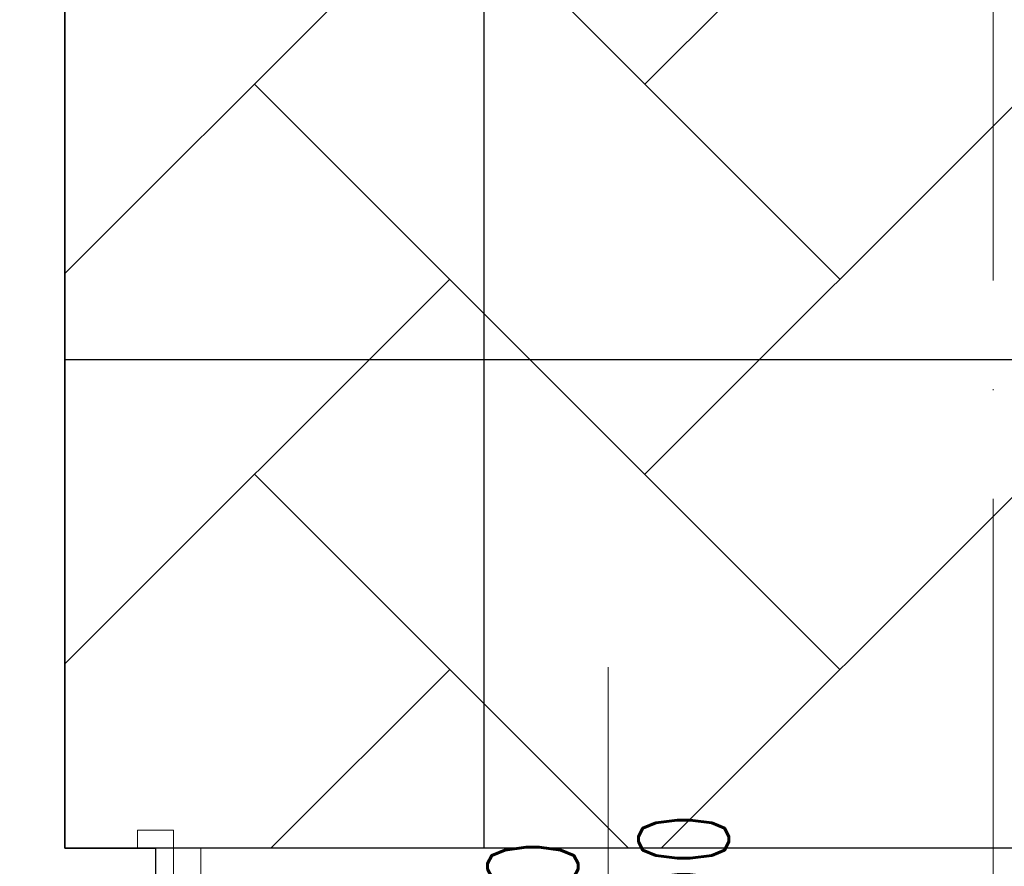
# Model space of a CAD drawing. Header units: millimetres. Extents: x -2074 to 12588, y -3630 to 101167.
# Tile 241 of 256: x 5822 to 5931, y -1480 to -1386. Entities that reach past the tile are written whole.
import ezdxf

# ---------------------------------------------------------------- set-up
doc = ezdxf.new("R2010")
doc.units = ezdxf.units.MM
doc.linetypes.add('ACAD_ISO10W100', pattern=[18, 12, -3, 0, -3])
for name, color, linetype, lineweight in [('SelinAr_BUD_drzwi okna', 7, 'Continuous', 18), ('SelinAr_BUD_drzwi okna znaczniki', 7, 'Continuous', 18), ('SelinAr_BUD_osie', 8, 'ACAD_ISO10W100', 18), ('SelinAr_BUD_sufit szraf', 8, 'Continuous', 18), ('SelinAr_BUD_ściany', 7, 'Continuous', 25)]:
    doc.layers.add(name, color=color, linetype=linetype, lineweight=lineweight)
doc.layers.add('SelinAr_BUD_sufit', color=7, linetype='Continuous')
doc.styles.add('JACEK_07', font='SIMPLEX.SHX', dxfattribs={"width": 0.7})

# ---------------------------------------------------------------- blocks, each defined once
blk = doc.blocks.new('*U391')
at = {"ltscale": 4}
blk.add_line((0, 50), (0, -1730), dxfattribs=at)
blk = doc.blocks.new('*U319')
for points in [[(-2, 5), (0, 5), (0, -5), (-2, -5), (-2, -7), (2, -7), (2, -5), (2, 7), (-2, 7), (-2, 5)], [(2, -5), (5, -5), (5, 5), (2, 5)]]:
    blk.add_lwpolyline(points)
at = {"layer": 'SelinAr_BUD_drzwi okna znaczniki'}
blk.add_lwpolyline([(50, 25), (50, -25)], dxfattribs=at)
at = {"layer": 'SelinAr_BUD_drzwi okna znaczniki', "insert": (50, 0), "char_height": 10, "width": 10, "attachment_point": 5, "rotation": 90, "style": 'JACEK_07'}
blk.add_mtext('90\\P200', dxfattribs=at)
blk = doc.blocks.new('ewerwerwerwe')
at = {"layer": 'SelinAr_BUD_ściany'}
blk.add_lwpolyline([(2937.16, 1512.24), (2937.16, 1522.24), (3039.66, 1522.24), (3039.66, 1750.24), (2827.16, 1750.24), (2827.16, 1522.24), (2837.16, 1522.24), (2837.16, 1512.24)], dxfattribs=at)
at = {"layer": 'SelinAr_BUD_drzwi okna', "linetype": 'Continuous', "lineweight": 18}
blk.add_blockref('*U319', (2837.16, 1517.24), dxfattribs=at)
at = {"layer": 'SelinAr_BUD_osie'}
blk.add_blockref('*U391', (2929.66, 2159.74), dxfattribs=at)
blk = doc.blocks.new('dsfsfsdf')
at = {"layer": 'SelinAr_BUD_sufit'}
blk.add_lwpolyline([(3827.16, -1249.76), (4039.66, -1249.76), (4039.66, -1477.76), (3827.16, -1477.76)], close=True, dxfattribs=at)
for points in [[(3873.41, -1249.76), (3873.41, -1477.76)], [(3827.16, -1423.76), (4039.66, -1423.76)]]:
    blk.add_lwpolyline(points, dxfattribs=at)

msp = doc.modelspace()

# ---------------------------------------------------------------- block references
msp.add_blockref('ewerwerwerwe', (3000, -3000))

# ---------------------------------------------------------------- next in the draw order: hatches: boundary and pattern name
at = {"layer": 'SelinAr_BUD_sufit szraf', "ltscale": 2}
h = msp.add_hatch(dxfattribs=at)
h.set_pattern_fill('AR-HBONE', color=256, scale=0.3)
h.set_pattern_definition([(45, (718.544, 9684.668), (0, 43.10523), [91.44, -30.48]), (135, (740.096, 9706.22), (4e-15, 43.10523), [91.44, -30.48])])
h.paths.add_polyline_path([(6157.157, -1379.759), (6052.157, -1379.759), (6052.157, -1642.759), (6157.157, -1642.759)])
h.paths.add_polyline_path([(6042.157, -1487.759), (5807.157, -1487.759), (5807.157, -1642.759), (6042.157, -1642.759)])
h.paths.add_polyline_path([(5797.157, -1490.259), (5567.157, -1490.259), (5567.157, -1642.759), (5797.157, -1642.759)])
h.paths.add_polyline_path([(5817.157, -1329.759), (5567.157, -1329.759), (5567.157, -1477.759), (5817.157, -1477.759)])
h.paths.add_polyline_path([(5557.157, -1442.759), (5557.157, -1209.759), (4982.157, -1209.759), (4982.157, -1642.759), (5112.157, -1642.759), (5112.157, -1542.759), (5192.157, -1542.759), (5192.157, -1382.759), (5382.157, -1382.759), (5382.157, -1442.759)])
h.paths.add_polyline_path([(6039.657, -1249.759), (5827.157, -1249.759), (5827.157, -1477.759), (6039.657, -1477.759)])
h.paths.add_polyline_path([(6157.157, -1249.759), (6052.157, -1249.759), (6052.157, -1369.759), (6157.157, -1369.759)])
h.paths.add_polyline_path([(5827.157, -914.759), (5827.157, -1019.759), (5947.157, -1019.759), (5947.157, -914.759)])
h.paths.add_polyline_path([(5952.157, -1029.759), (5827.157, -1029.759), (5827.157, -1229.759), (5952.157, -1229.759)])
h.paths.add_polyline_path([(5817.157, -914.759), (5567.157, -914.759), (5567.157, -1319.759), (5817.157, -1319.759)])
h.paths.add_polyline_path([(5557.157, -914.759), (5387.157, -914.759), (5387.157, -1199.759), (5557.157, -1199.759)])
h.paths.add_polyline_path([(5192.157, -1552.759), (5122.157, -1552.759), (5122.157, -1642.759), (5192.157, -1642.759)])
h.paths.add_polyline_path([(5374.657, -914.759), (5182.157, -914.759), (5182.157, -1199.759), (5374.657, -1199.759)])
h.paths.add_polyline_path([(5172.157, -914.759), (4982.157, -914.759), (4982.157, -1199.759), (5172.157, -1199.759)])

# ---------------------------------------------------------------- next in the draw order: block references
at = {"layer": 'SelinAr_BUD_sufit'}
msp.add_blockref('dsfsfsdf', (2000, 0), dxfattribs=at)

doc.saveas('drawing.dxf')
